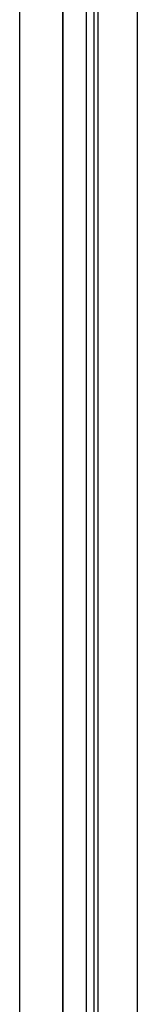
# Model space of a CAD drawing. Header units: millimetres. Extents: x -93 to 0, y 0 to 191.
# Tile 68 of 150: x -3 to 0, y 96 to 121. Entities that reach past the tile are written whole.
import ezdxf

# ---------------------------------------------------------------- set-up
doc = ezdxf.new("R2010")
doc.units = ezdxf.units.MM
doc.layers.add('MAIN-1', color=7, linetype='Continuous')
doc.layers.add('MAIN-2', color=7, linetype='Continuous')

msp = doc.modelspace()

# ---------------------------------------------------------------- linework, layer by layer
at = {"layer": 'MAIN-1'}
for p, q in [((-1, 0), (-1, 187.5)), ((0, 187.5), (0, 0))]:
    msp.add_line(p, q, dxfattribs=at)
at = {"layer": 'MAIN-2'}
for p, q in [((-1, 0), (-1, 187.5)), ((-3, 2.2), (-3, 185)), ((-1.9, 183.1), (-1.9, 16.6)), ((-1.3, 23.45), (-1.3, 167.05)), ((-1.9, 47.55), (-1.9, 146.55)), ((-1.1, 47.55), (-1.1, 146.55))]:
    msp.add_line(p, q, dxfattribs=at)

doc.saveas('drawing.dxf')
